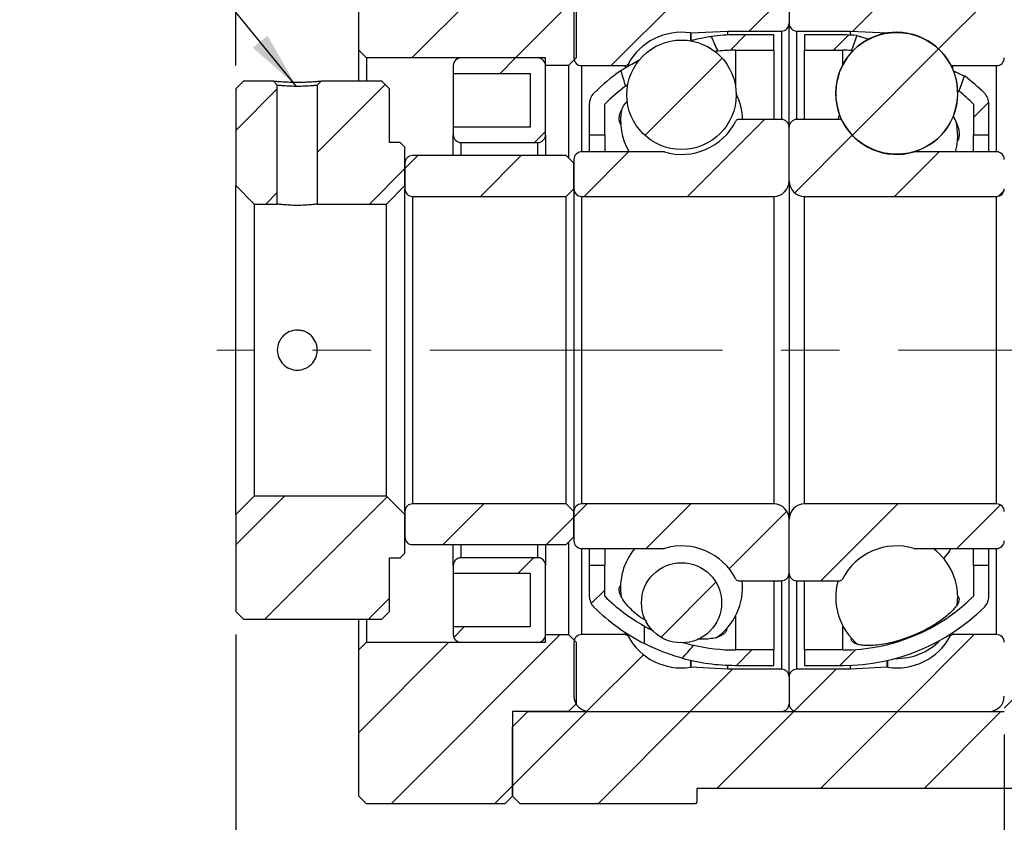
# Model space of a CAD drawing. Header units: millimetres. Extents: x 4 to 295, y 43 to 175.
# Tile 3 of 11: x 91 to 134, y 75 to 110. Entities that reach past the tile are written whole.
import ezdxf

# ---------------------------------------------------------------- set-up
doc = ezdxf.new("R2010")
doc.units = ezdxf.units.MM
doc.linetypes.add('CENTERX2', pattern=[20.32, 12.7, -2.54, 2.54, -2.54])
doc.layers.add('FORMAT', color=7, linetype='Continuous')
doc.styles.add('SLDTEXTSTYLE0', font='TXT', dxfattribs={"width": 0.75})
doc.dimstyles.new('SLDDIMSTYLE0', dxfattribs={"dimtxt": 3.5, "dimasz": 2.5, "dimexe": 0, "dimexo": 0.0625, "dimgap": 0.875, "dimtad": 1, "dimlfac": 1.5, "dimrnd": 1e-09, "dimzin": 12, "dimdsep": 46, "dimtxsty": 'SLDTEXTSTYLE0', "dimsah": 1, "dimcen": 0.09, "dimadec": 0, "dimazin": 3, "dimtfac": 1, "dimtofl": 0, "dimtmove": 0, "dimatfit": 3, "dimfxl": 1, "dimfrac": 2, "dimtolj": 1, "dimtzin": 12, "dimarcsym": 0})
doc.dimstyles.new('SLDDIMSTYLE2', dxfattribs={"dimtxt": 0.18, "dimasz": 2.5, "dimexe": 0, "dimexo": 0.0625, "dimgap": 0, "dimtad": 0, "dimtih": 1, "dimtoh": 1, "dimdec": 0, "dimrnd": 1e-09, "dimzin": 0, "dimdsep": 46, "dimtxsty": 'Standard', "dimsah": 1, "dimcen": 0.09, "dimadec": 0, "dimazin": 0, "dimtfac": 2.5, "dimtdec": 0, "dimtofl": 0, "dimtmove": 0, "dimatfit": 3, "dimfxl": 1, "dimfrac": 2, "dimtolj": 1, "dimtzin": 0, "dimarcsym": 0})
doc.dimstyles.new('SLDDIMSTYLE3', dxfattribs={"dimtxt": 3.5, "dimasz": 2.5, "dimexe": 0, "dimexo": 0.0625, "dimgap": 0.875, "dimtad": 1, "dimlfac": 1.5, "dimrnd": 1e-09, "dimzin": 12, "dimdsep": 46, "dimtxsty": 'SLDTEXTSTYLE0', "dimsah": 1, "dimcen": 0.09, "dimadec": 0, "dimazin": 3, "dimtfac": 1, "dimtmove": 0, "dimatfit": 0, "dimfxl": 1, "dimfrac": 2, "dimtolj": 1, "dimtzin": 12, "dimarcsym": 0})

# ---------------------------------------------------------------- blocks, each defined once
blk = doc.blocks.new('_D_6')
at = {"layer": 'FORMAT', "color": 7}
for p, q in [((100.267, 107.569), (100.267, 129.885)), ((105.6, 115.569), (105.6, 129.885)), ((100.267, 128.885), (94.767, 128.885)), ((100.267, 128.885), (105.6, 128.885)), ((105.6, 128.885), (111.1, 128.885))]:
    blk.add_line(p, q, dxfattribs=at)
for centre, start, end in [((106.18, 131.663), 153.4349, 206.5651), ((97.654, 131.663), 333.4349, 26.5651)]:
    blk.add_arc(centre, 6.212, start, end, dxfattribs=at)
for points in [[(100.267, 128.885), (97.767, 129.135), (97.767, 128.635)], [(105.6, 128.885), (108.1, 128.635), (108.1, 129.135)]]:
    blk.add_solid(points, dxfattribs=at)
at = {"layer": 'FORMAT', "color": 7, "insert": (100.624, 133.397), "char_height": 3.5, "attachment_point": 1, "style": 'SLDTEXTSTYLE0'}
blk.add_mtext('8', dxfattribs=at)
blk = doc.blocks.new('_D_10')
at = {"layer": 'FORMAT', "color": 7}
for p, q in [((100.267, 82.903), (100.267, 65.389)), ((133.6, 78.569), (133.6, 65.389)), ((100.267, 66.389), (133.6, 66.389))]:
    blk.add_line(p, q, dxfattribs=at)
for points in [[(100.267, 66.389), (102.767, 66.139), (102.767, 66.639)], [(133.6, 66.389), (131.1, 66.639), (131.1, 66.139)]]:
    blk.add_solid(points, dxfattribs=at)
at = {"layer": 'FORMAT', "color": 7, "insert": (114.801, 70.901), "char_height": 3.5, "attachment_point": 1, "style": 'SLDTEXTSTYLE0'}
blk.add_mtext('50', dxfattribs=at)
blk = doc.blocks.new('_D_12')
at = {"layer": 'FORMAT', "color": 7}
for p, q in [((134.267, 101.903), (149.27, 101.903)), ((148.27, 101.903), (148.27, 88.569)), ((134.267, 88.569), (149.27, 88.569))]:
    blk.add_line(p, q, dxfattribs=at)
for points in [[(148.27, 101.903), (148.02, 99.403), (148.52, 99.403)], [(148.27, 88.569), (148.52, 91.069), (148.02, 91.069)]]:
    blk.add_solid(points, dxfattribs=at)
at = {"layer": 'FORMAT', "color": 7, "char_height": 3.5, "attachment_point": 1, "rotation": 90, "style": 'SLDTEXTSTYLE0'}
for s, insert in [('20', (143.705, 94.454)), ('%%c', (143.758, 89.175))]:
    blk.add_mtext(s, dxfattribs=dict(at, insert=insert))

msp = doc.modelspace()

# ---------------------------------------------------------------- hatches: boundary and pattern name
at = {"layer": 'FORMAT', "linetype": 'Continuous', "lineweight": 18}
h = msp.add_hatch(dxfattribs=at)
h.set_pattern_fill('ANSI31', color=256, style=0)
h.paths.add_polyline_path([(112.26702, 110.90269), (112.26702, 114.56935), (111.93369, 114.90269), (105.93369, 114.90269), (105.60036, 114.56935), (105.60036, 108.23602), (105.93369, 107.90269), (113.70036, 107.90269), (113.70036, 107.56935), (114.70036, 107.56935), (115.03369, 107.90269), (115.03369, 110.56935), (114.70036, 110.90269)], flags=0)
h = msp.add_hatch(dxfattribs=at)
h.set_pattern_fill('ANSI31', color=256, style=0)
edge = h.paths.add_edge_path(flags=0)
edge.add_line((124.26702, 109.40269), (124.26702, 110.56935))
edge.add_arc((123.93369, 110.56935), 0.33333, 360, 450)
edge.add_line((123.93369, 110.90269), (115.60036, 110.90269))
edge.add_arc((115.60036, 110.23602), 0.66667, 90, 180)
edge.add_line((114.93369, 110.23602), (114.93369, 107.90269))
edge.add_arc((115.26702, 107.90269), 0.33333, 180, 270)
edge.add_line((115.26702, 107.56935), (117.16192, 107.56935))
edge.add_arc((117.16192, 107.70269), 0.13333, 270, 331.330264)
edge.add_arc((119.60036, 106.36935), 2.64583, 81.665289, 151.330264, ccw=False)
edge.add_arc((120.00321, 109.11917), 0.13333, 261.665289, 273)
edge.add_line((120.01019, 108.98602), (121.60036, 109.06935))
edge.add_line((121.60036, 109.06935), (123.93369, 109.06935))
edge.add_arc((123.93369, 109.40269), 0.33333, 270, 360)
h = msp.add_hatch(dxfattribs=at)
h.set_pattern_fill('ANSI31', color=256, style=0)
edge = h.paths.add_edge_path(flags=0)
edge.add_line((132.93369, 110.90269), (124.60036, 110.90269))
edge.add_arc((124.60036, 110.56935), 0.33333, 90, 180)
edge.add_line((124.26702, 110.56935), (124.26702, 109.40269))
edge.add_arc((124.60036, 109.40269), 0.33333, 180, 270)
edge.add_line((124.60036, 109.06935), (126.93369, 109.06935))
edge.add_line((126.93369, 109.06935), (128.52386, 108.98602))
edge.add_arc((128.53083, 109.11917), 0.13333, 267, 278.334711)
edge.add_arc((128.93369, 106.36935), 2.64583, 28.669736, 98.334711, ccw=False)
edge.add_arc((131.37213, 107.70269), 0.13333, 208.669736, 270)
edge.add_line((131.37213, 107.56935), (133.26702, 107.56935))
edge.add_arc((133.26702, 107.90269), 0.33333, 270, 360)
edge.add_line((133.60036, 107.90269), (133.60036, 110.23602))
edge.add_arc((132.93369, 110.23602), 0.66667, 0, 90)
h = msp.add_hatch(dxfattribs=at)
h.set_pattern_fill('ANSI31', color=256, style=0)
edge = h.paths.add_edge_path(flags=0)
edge.add_line((124.93369, 108.90269), (124.93369, 108.23602))
edge.add_line((124.93369, 108.23602), (126.60036, 108.23602))
edge.add_arc((126.60036, 100.1884), 8.04762, 87.403516, 90, ccw=False)
edge.add_ellipse((124.77111, 95.23602), major_axis=(73.57469, 196.76857), ratio=0.011900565, start_angle=10.3682893, end_angle=10.9168149, ccw=False)
edge.add_arc((126.60036, 100.1884), 8.71429, 85.989187, 90)
edge.add_line((126.60036, 108.90269), (124.93369, 108.90269))
h = msp.add_hatch(dxfattribs=at)
h.set_pattern_fill('ANSI31', color=256, style=0)
edge = h.paths.add_edge_path(flags=0)
edge.add_arc((128.93369, 106.36846), 2.64205, 0, 360)
h = msp.add_hatch(dxfattribs=at)
h.set_pattern_fill('ANSI31', color=256, style=0)
edge = h.paths.add_edge_path(flags=0)
edge.add_arc((119.60036, 106.3075), 2.37213, 0, 360)
h = msp.add_hatch(dxfattribs=at)
h.set_pattern_fill('ANSI31', color=256, style=0)
edge = h.paths.add_edge_path(flags=0)
edge.add_arc((121.93369, 100.1884), 8.04762, 90, 95.381632, ccw=False)
edge.add_line((121.93369, 108.23602), (123.60036, 108.23602))
edge.add_line((123.60036, 108.23602), (123.60036, 108.90269))
edge.add_line((123.60036, 108.90269), (121.93369, 108.90269))
edge.add_arc((121.93369, 100.1884), 8.71429, 90, 96.861892)
edge.add_ellipse((123.76294, 95.23602), major_axis=(-8.92318, 23.73354), ratio=0.09859775, start_angle=350.667278, end_angle=351.309336, ccw=False)
h = msp.add_hatch(dxfattribs=at)
h.set_pattern_fill('ANSI31', color=256, style=0)
edge = h.paths.add_edge_path(flags=0)
edge.add_line((113.03369, 107.23602), (113.03369, 104.90269))
edge.add_line((113.03369, 104.90269), (109.70036, 104.90269))
edge.add_line((109.70036, 104.90269), (109.70036, 104.56935))
edge.add_arc((110.03369, 104.56935), 0.33333, 180, 270)
edge.add_line((110.03369, 104.23602), (113.36702, 104.23602))
edge.add_arc((113.36702, 104.56935), 0.33333, 270, 360)
edge.add_line((113.70036, 104.56935), (113.70036, 107.56935))
edge.add_arc((113.36702, 107.56935), 0.33333, 0, 90)
edge.add_line((113.36702, 107.90269), (110.03369, 107.90269))
edge.add_arc((110.03369, 107.56935), 0.33333, 90, 180)
edge.add_line((109.70036, 107.56935), (109.70036, 107.23602))
edge.add_line((109.70036, 107.23602), (113.03369, 107.23602))
h = msp.add_hatch(dxfattribs=at)
h.set_pattern_fill('ANSI31', color=256, style=0)
edge = h.paths.add_edge_path(flags=0)
edge.add_ellipse((123.76294, 95.23602), major_axis=(-8.92318, 23.73354), ratio=0.09859775, start_angle=8.704309, end_angle=9.34919, ccw=False)
edge.add_arc((121.93369, 100.1884), 8.71429, 124.769537, 134.76027)
edge.add_arc((116.26702, 105.90269), 0.66667, 134.76027, 180)
edge.add_line((115.60036, 105.90269), (115.60036, 104.56935))
edge.add_line((115.60036, 104.56935), (116.26702, 104.56935))
edge.add_line((116.26702, 104.56935), (116.26702, 105.90269))
edge.add_arc((121.93369, 100.1884), 8.04762, 126.288122, 134.76027, ccw=False)
h = msp.add_hatch(dxfattribs=at)
h.set_pattern_fill('ANSI31', color=256, style=0)
h.paths.add_polyline_path([(100.26702, 102.36935), (101.06702, 101.56935), (102.06702, 101.56935), (102.06702, 106.71717), (101.89898, 106.90269), (100.60036, 106.90269), (100.26702, 106.56935)], flags=0)
h = msp.add_hatch(dxfattribs=at)
h.set_pattern_fill('ANSI31', color=256, style=0)
edge = h.paths.add_edge_path(flags=0)
edge.add_line((106.80036, 101.56935), (107.60036, 102.36935))
edge.add_line((107.60036, 102.36935), (107.60036, 104.03602))
edge.add_line((107.60036, 104.03602), (107.40036, 104.23602))
edge.add_line((107.40036, 104.23602), (106.93369, 104.23602))
edge.add_line((106.93369, 104.23602), (106.93369, 106.56935))
edge.add_line((106.93369, 106.56935), (106.60036, 106.90269))
edge.add_line((106.60036, 106.90269), (103.9684, 106.90269))
edge.add_line((103.9684, 106.90269), (103.80036, 106.71717))
edge.add_line((103.80036, 106.71717), (103.80036, 101.56935))
edge.add_line((103.80036, 101.56935), (106.80036, 101.56935))
h = msp.add_hatch(dxfattribs=at)
h.set_pattern_fill('ANSI31', color=256, style=0)
edge = h.paths.add_edge_path(flags=0)
edge.add_arc((132.26702, 105.90269), 0.66667, 0, 45.23973)
edge.add_arc((126.60036, 100.1884), 8.71429, 45.23973, 52.718224)
edge.add_ellipse((124.77111, 95.23602), major_axis=(73.57469, 196.76857), ratio=0.011900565, start_angle=349.0717967, end_angle=349.6222837, ccw=False)
edge.add_arc((126.60036, 100.1884), 8.04762, 45.23973, 51.277456, ccw=False)
edge.add_line((132.26702, 105.90269), (132.26702, 104.56935))
edge.add_line((132.26702, 104.56935), (132.93369, 104.56935))
edge.add_line((132.93369, 104.56935), (132.93369, 105.90269))
h = msp.add_hatch(dxfattribs=at)
h.set_pattern_fill('ANSI31', color=256, style=0)
edge = h.paths.add_edge_path(flags=0)
edge.add_line((114.93369, 103.50269), (114.93369, 102.23602))
edge.add_arc((115.26702, 102.23602), 0.33333, 180, 270)
edge.add_line((115.26702, 101.90269), (123.60036, 101.90269))
edge.add_arc((123.60036, 102.56935), 0.66667, 270, 360)
edge.add_line((124.26702, 102.56935), (124.26702, 104.90269))
edge.add_arc((123.93369, 104.90269), 0.33333, 0, 90)
edge.add_line((123.93369, 105.23602), (122.07408, 105.23602))
edge.add_arc((122.07408, 105.10269), 0.13333, 90, 152.885376)
edge.add_arc((119.60036, 106.36935), 2.64583, 253.64191, 332.885376, ccw=False)
edge.add_arc((118.81763, 103.70269), 0.13333, 73.64191, 90)
edge.add_line((118.81763, 103.83602), (115.26702, 103.83602))
edge.add_arc((115.26702, 103.50269), 0.33333, 90, 180)
h = msp.add_hatch(dxfattribs=at)
h.set_pattern_fill('ANSI31', color=256, style=0)
edge = h.paths.add_edge_path(flags=0)
edge.add_line((124.93369, 101.90269), (133.26702, 101.90269))
edge.add_arc((133.26702, 102.23602), 0.33333, 270, 360)
edge.add_line((133.60036, 102.23602), (133.60036, 103.50269))
edge.add_arc((133.26702, 103.50269), 0.33333, 0, 90)
edge.add_line((133.26702, 103.83602), (129.71641, 103.83602))
edge.add_arc((129.71641, 103.70269), 0.13333, 90, 106.35809)
edge.add_arc((128.93369, 106.36935), 2.64583, 207.114624, 286.35809, ccw=False)
edge.add_arc((126.45996, 105.10269), 0.13333, 27.114624, 90)
edge.add_line((126.45996, 105.23602), (124.60036, 105.23602))
edge.add_arc((124.60036, 104.90269), 0.33333, 90, 180)
edge.add_line((124.26702, 104.90269), (124.26702, 102.56935))
edge.add_arc((124.93369, 102.56935), 0.66667, 180, 270)
h = msp.add_hatch(dxfattribs=at)
h.set_pattern_fill('ANSI31', color=256, style=0)
edge = h.paths.add_edge_path(flags=0)
edge.add_line((114.60036, 101.90269), (114.93369, 102.23602))
edge.add_line((114.93369, 102.23602), (114.93369, 103.33602))
edge.add_line((114.93369, 103.33602), (114.60036, 103.66935))
edge.add_line((114.60036, 103.66935), (107.93369, 103.66935))
edge.add_arc((107.93369, 103.33602), 0.33333, 90, 180)
edge.add_line((107.60036, 103.33602), (107.60036, 102.23602))
edge.add_arc((107.93369, 102.23602), 0.33333, 180, 270)
edge.add_line((107.93369, 101.90269), (114.60036, 101.90269))
h = msp.add_hatch(dxfattribs=at)
h.set_pattern_fill('ANSI31', color=256, style=0)
h.paths.add_polyline_path([(107.40036, 86.23602), (107.60036, 86.43602), (107.60036, 88.10269), (106.80036, 88.90269), (101.06702, 88.90269), (100.26702, 88.10269), (100.26702, 83.90269), (100.60036, 83.56935), (106.60036, 83.56935), (106.93369, 83.90269), (106.93369, 86.23602)], flags=0)
h = msp.add_hatch(dxfattribs=at)
h.set_pattern_fill('ANSI31', color=256, style=0)
edge = h.paths.add_edge_path(flags=0)
edge.add_line((114.93369, 88.23602), (114.60036, 88.56935))
edge.add_line((114.60036, 88.56935), (107.93369, 88.56935))
edge.add_arc((107.93369, 88.23602), 0.33333, 90, 180)
edge.add_line((107.60036, 88.23602), (107.60036, 87.13602))
edge.add_arc((107.93369, 87.13602), 0.33333, 180, 270)
edge.add_line((107.93369, 86.80269), (114.60036, 86.80269))
edge.add_line((114.60036, 86.80269), (114.93369, 87.13602))
edge.add_line((114.93369, 87.13602), (114.93369, 88.23602))
h = msp.add_hatch(dxfattribs=at)
h.set_pattern_fill('ANSI31', color=256, style=0)
edge = h.paths.add_edge_path(flags=0)
edge.add_line((123.60036, 88.56935), (115.26702, 88.56935))
edge.add_arc((115.26702, 88.23602), 0.33333, 90, 180)
edge.add_line((114.93369, 88.23602), (114.93369, 86.96935))
edge.add_arc((115.26702, 86.96935), 0.33333, 180, 270)
edge.add_line((115.26702, 86.63602), (118.81763, 86.63602))
edge.add_arc((118.81763, 86.76935), 0.13333, 270, 286.35809)
edge.add_arc((119.60036, 84.10269), 2.64583, 27.114624, 106.35809, ccw=False)
edge.add_arc((122.07408, 85.36935), 0.13333, 207.114624, 270)
edge.add_line((122.07408, 85.23602), (123.93369, 85.23602))
edge.add_arc((123.93369, 85.56935), 0.33333, 270, 360)
edge.add_line((124.26702, 85.56935), (124.26702, 87.90269))
edge.add_arc((123.60036, 87.90269), 0.66667, 360, 450)
h = msp.add_hatch(dxfattribs=at)
h.set_pattern_fill('ANSI31', color=256, style=0)
edge = h.paths.add_edge_path(flags=0)
edge.add_line((133.60036, 86.96935), (133.60036, 88.23602))
edge.add_arc((133.26702, 88.23602), 0.33333, 0, 90)
edge.add_line((133.26702, 88.56935), (124.93369, 88.56935))
edge.add_arc((124.93369, 87.90269), 0.66667, 90, 180)
edge.add_line((124.26702, 87.90269), (124.26702, 85.56935))
edge.add_arc((124.60036, 85.56935), 0.33333, 180, 270)
edge.add_line((124.60036, 85.23602), (126.45996, 85.23602))
edge.add_arc((126.45996, 85.36935), 0.13333, 270, 332.885376)
edge.add_arc((128.93369, 84.10269), 2.64583, 73.64191, 152.885376, ccw=False)
edge.add_arc((129.71641, 86.76935), 0.13333, 253.64191, 270)
edge.add_line((129.71641, 86.63602), (133.26702, 86.63602))
edge.add_arc((133.26702, 86.96935), 0.33333, 270, 360)
h = msp.add_hatch(dxfattribs=at)
h.set_pattern_fill('ANSI31', color=256, style=0)
edge = h.paths.add_edge_path(flags=0)
edge.add_line((109.70036, 85.90269), (109.70036, 85.56935))
edge.add_line((109.70036, 85.56935), (113.03369, 85.56935))
edge.add_line((113.03369, 85.56935), (113.03369, 83.23602))
edge.add_line((113.03369, 83.23602), (109.70036, 83.23602))
edge.add_line((109.70036, 83.23602), (109.70036, 82.90269))
edge.add_arc((110.03369, 82.90269), 0.33333, 180, 270)
edge.add_line((110.03369, 82.56935), (113.36702, 82.56935))
edge.add_arc((113.36702, 82.90269), 0.33333, 270, 360)
edge.add_line((113.70036, 82.90269), (113.70036, 85.90269))
edge.add_arc((113.36702, 85.90269), 0.33333, 0, 90)
edge.add_line((113.36702, 86.23602), (110.03369, 86.23602))
edge.add_arc((110.03369, 85.90269), 0.33333, 90, 180)
h = msp.add_hatch(dxfattribs=at)
h.set_pattern_fill('ANSI31', color=256, style=0)
edge = h.paths.add_edge_path(flags=0)
edge.add_arc((116.26702, 84.56935), 0.66667, 180, 225.23973)
edge.add_arc((121.93369, 90.28364), 8.71429, 225.23973, 243.070346)
edge.add_ellipse((123.76294, 95.23602), major_axis=(-5.29203, -13.92514), ratio=0.16782111, start_angle=355.049213, end_angle=356.389495, ccw=False)
edge.add_arc((121.93369, 90.28364), 8.04762, 225.23973, 240.644461, ccw=False)
edge.add_line((116.26702, 84.56935), (116.26702, 85.90269))
edge.add_line((116.26702, 85.90269), (115.60036, 85.90269))
edge.add_line((115.60036, 85.90269), (115.60036, 84.56935))
h = msp.add_hatch(dxfattribs=at)
h.set_pattern_fill('ANSI31', color=256, style=0)
edge = h.paths.add_edge_path(flags=0)
edge.add_arc((119.60036, 84.28284), 1.73824, 0, 360)
h = msp.add_hatch(dxfattribs=at)
h.set_pattern_fill('ANSI31', color=256, style=0)
edge = h.paths.add_edge_path(flags=0)
edge.add_arc((126.60036, 90.28364), 8.04762, 270, 314.76027, ccw=False)
edge.add_line((126.60036, 82.23602), (124.93369, 82.23602))
edge.add_line((124.93369, 82.23602), (124.93369, 81.56935))
edge.add_line((124.93369, 81.56935), (126.60036, 81.56935))
edge.add_arc((126.60036, 90.28364), 8.71429, 270, 314.76027)
edge.add_arc((132.26702, 84.56935), 0.66667, 314.76027, 360)
edge.add_line((132.93369, 84.56935), (132.93369, 85.90269))
edge.add_line((132.93369, 85.90269), (132.26702, 85.90269))
edge.add_line((132.26702, 85.90269), (132.26702, 84.56935))
h = msp.add_hatch(dxfattribs=at)
h.set_pattern_fill('ANSI31', color=256, style=0)
h.paths.add_polyline_path([(112.26702, 75.90269), (112.26702, 79.56935), (114.70036, 79.56935), (115.03369, 79.90269), (115.03369, 82.56935), (114.70036, 82.90269), (113.70036, 82.90269), (113.70036, 82.56935), (105.93369, 82.56935), (105.60036, 82.23602), (105.60036, 75.90269), (105.93369, 75.56935), (111.93369, 75.56935)], flags=0)
h = msp.add_hatch(dxfattribs=at)
h.set_pattern_fill('ANSI31', color=256, style=0)
h.paths.add_polyline_path([(112.60036, 75.56935), (120.20036, 75.56935), (120.26702, 75.63602), (120.26702, 76.23602), (139.60036, 76.23602), (140.26702, 76.90269), (140.26702, 82.56935), (135.60036, 82.56935), (135.60036, 82.90269), (133.60036, 82.90269), (133.60036, 79.56935), (112.93369, 79.56935), (112.26702, 78.90269), (112.26702, 75.90269)], flags=0)
h = msp.add_hatch(dxfattribs=at)
h.set_pattern_fill('ANSI31', color=256, style=0)
edge = h.paths.add_edge_path(flags=0)
edge.add_line((115.60036, 79.56935), (123.93369, 79.56935))
edge.add_arc((123.93369, 79.90269), 0.33333, 270, 360)
edge.add_line((124.26702, 79.90269), (124.26702, 81.06935))
edge.add_arc((123.93369, 81.06935), 0.33333, 0, 90)
edge.add_line((123.93369, 81.40269), (121.60036, 81.40269))
edge.add_line((121.60036, 81.40269), (120.01019, 81.48602))
edge.add_arc((120.00321, 81.35287), 0.13333, 87, 98.334711)
edge.add_arc((119.60036, 84.10269), 2.64583, 208.669736, 278.334711, ccw=False)
edge.add_arc((117.16192, 82.76935), 0.13333, 28.669736, 90)
edge.add_line((117.16192, 82.90269), (115.26702, 82.90269))
edge.add_arc((115.26702, 82.56935), 0.33333, 90, 180)
edge.add_line((114.93369, 82.56935), (114.93369, 80.23602))
edge.add_arc((115.60036, 80.23602), 0.66667, 180, 270)
h = msp.add_hatch(dxfattribs=at)
h.set_pattern_fill('ANSI31', color=256, style=0)
edge = h.paths.add_edge_path(flags=0)
edge.add_line((124.26702, 81.06935), (124.26702, 79.90269))
edge.add_arc((124.60036, 79.90269), 0.33333, 180, 270)
edge.add_line((124.60036, 79.56935), (132.93369, 79.56935))
edge.add_arc((132.93369, 80.23602), 0.66667, 270, 360)
edge.add_line((133.60036, 80.23602), (133.60036, 82.56935))
edge.add_arc((133.26702, 82.56935), 0.33333, 0, 90)
edge.add_line((133.26702, 82.90269), (131.37213, 82.90269))
edge.add_arc((131.37213, 82.76935), 0.13333, 90, 151.330264)
edge.add_arc((128.93369, 84.10269), 2.64583, 261.665289, 331.330264, ccw=False)
edge.add_arc((128.53083, 81.35287), 0.13333, 81.665289, 93)
edge.add_line((128.52386, 81.48602), (126.93369, 81.40269))
edge.add_line((126.93369, 81.40269), (124.60036, 81.40269))
edge.add_arc((124.60036, 81.06935), 0.33333, 90, 180)
h = msp.add_hatch(dxfattribs=at)
h.set_pattern_fill('ANSI31', color=256, style=0)
edge = h.paths.add_edge_path(flags=0)
edge.add_line((123.60036, 81.56935), (123.60036, 82.23602))
edge.add_line((123.60036, 82.23602), (121.93369, 82.23602))
edge.add_arc((121.93369, 90.28364), 8.04762, 256.993299, 270, ccw=False)
edge.add_ellipse((123.76294, 95.23602), major_axis=(-5.29203, -13.92514), ratio=0.16782111, start_angle=3.588633, end_angle=4.924432, ccw=False)
edge.add_arc((121.93369, 90.28364), 8.71429, 254.629027, 270)
edge.add_line((121.93369, 81.56935), (123.60036, 81.56935))

# ---------------------------------------------------------------- linework, layer by layer
at = {"color": 7, "linetype": 'Continuous', "lineweight": 25}
for p, q in [((105.60036, 108.23602), (105.60036, 114.56935)), ((114.93369, 110.23602), (114.93369, 107.90269)), ((115.03369, 110.56935), (115.03369, 107.90269)), ((124.26702, 110.56935), (124.26702, 109.40269)), ((124.26702, 104.90269), (124.26702, 109.40269)), ((120.01019, 108.98602), (121.60036, 109.06935)), ((121.60036, 109.06935), (121.60036, 108.89631)), ((121.60036, 109.06935), (123.93369, 109.06935)), ((124.60036, 109.06935), (126.93369, 109.06935)), ((126.93369, 108.89631), (126.93369, 109.06935)), ((126.93369, 109.06935), (128.52386, 108.98602)), ((123.60036, 108.90269), (121.93369, 108.90269)), ((123.60036, 108.23602), (123.60036, 108.90269)), ((126.60036, 108.90269), (124.93369, 108.90269)), ((124.93369, 108.90269), (124.93369, 108.23602)), ((105.93369, 107.90269), (105.60036, 108.23602)), ((105.60036, 106.90269), (105.60036, 108.23602)), ((121.93369, 108.23602), (123.60036, 108.23602)), ((123.60036, 108.23602), (123.60036, 105.23602)), ((124.93369, 105.23602), (124.93369, 108.23602)), ((124.93369, 108.23602), (126.60036, 108.23602)), ((126.96078, 108.2268), (126.96493, 108.22776)), ((105.93369, 107.90269), (105.93369, 106.90269)), ((113.70036, 107.90269), (105.93369, 107.90269)), ((113.36702, 107.90269), (110.03369, 107.90269)), ((113.70036, 107.56935), (113.70036, 107.90269)), ((115.03369, 107.90269), (114.70036, 107.56935)), ((109.70036, 107.56935), (109.70036, 107.23602)), ((109.70036, 107.23602), (109.70036, 104.90269)), ((109.70036, 107.23602), (113.03369, 107.23602)), ((113.03369, 107.23602), (113.03369, 104.90269)), ((113.70036, 104.56935), (113.70036, 107.56935)), ((114.70036, 107.56935), (113.70036, 107.56935)), ((114.70036, 107.56935), (114.70036, 103.56935)), ((115.26702, 107.56935), (117.16192, 107.56935)), ((131.37213, 107.56935), (133.26702, 107.56935)), ((100.26702, 106.56935), (100.60036, 106.90269)), ((101.89898, 106.90269), (100.60036, 106.90269)), ((101.89898, 106.90269), (102.06702, 106.71717)), ((103.80036, 106.71717), (103.9684, 106.90269)), ((106.60036, 106.90269), (103.9684, 106.90269)), ((106.60036, 106.90269), (106.93369, 106.56935)), ((100.26702, 106.56935), (100.26702, 102.36935)), ((102.06702, 101.56935), (102.06702, 106.71717)), ((103.80036, 106.71717), (103.80036, 101.56935)), ((106.93369, 104.23602), (106.93369, 106.56935)), ((117.28337, 106.75254), (117.17074, 106.67519)), ((115.60036, 105.90269), (115.60036, 104.56935)), ((116.26702, 104.56935), (116.26702, 105.90269)), ((132.26702, 105.90269), (132.26702, 104.56935)), ((132.93369, 104.56935), (132.93369, 105.90269)), ((123.93369, 105.23602), (122.07408, 105.23602)), ((126.45996, 105.23602), (124.60036, 105.23602)), ((113.03369, 104.90269), (109.70036, 104.90269)), ((109.70036, 104.90269), (109.70036, 104.56935)), ((124.26702, 102.56935), (124.26702, 104.90269)), ((107.40036, 104.23602), (106.93369, 104.23602)), ((107.40036, 104.23602), (107.60036, 104.03602)), ((109.70036, 103.66935), (109.70036, 104.56935)), ((110.03369, 104.23602), (113.36702, 104.23602)), ((113.70036, 104.56935), (113.70036, 103.66935)), ((115.60036, 104.56935), (116.26702, 104.56935)), ((115.60036, 104.56935), (115.60036, 103.83602)), ((116.26702, 104.56935), (116.26702, 103.83602)), ((132.26702, 104.56935), (132.93369, 104.56935)), ((132.26702, 103.83602), (132.26702, 104.56935)), ((132.93369, 103.83602), (132.93369, 104.56935)), ((107.60036, 102.36935), (107.60036, 104.03602)), ((118.81763, 103.83602), (115.26702, 103.83602)), ((133.26702, 103.83602), (129.71641, 103.83602)), ((114.60036, 103.66935), (107.93369, 103.66935)), ((114.60036, 103.66935), (114.93369, 103.33602)), ((114.93369, 103.50269), (114.93369, 102.23602)), ((107.60036, 103.33602), (107.60036, 102.23602)), ((114.93369, 102.23602), (114.93369, 103.33602)), ((124.26702, 102.56935), (124.26702, 87.90269)), ((101.06702, 101.56935), (100.26702, 102.36935)), ((100.26702, 88.10269), (100.26702, 102.36935)), ((107.60036, 102.36935), (106.80036, 101.56935)), ((107.60036, 88.23602), (107.60036, 102.23602)), ((114.93369, 102.23602), (114.60036, 101.90269)), ((114.93369, 102.23602), (114.93369, 88.23602)), ((107.93369, 101.90269), (107.93369, 88.56935)), ((107.93369, 101.90269), (114.60036, 101.90269)), ((114.60036, 88.56935), (114.60036, 101.90269)), ((115.26702, 101.90269), (115.26702, 88.56935)), ((115.26702, 101.90269), (123.60036, 101.90269)), ((123.60036, 101.90269), (123.60036, 88.56935)), ((124.93369, 88.56935), (124.93369, 101.90269)), ((124.93369, 101.90269), (133.26702, 101.90269)), ((133.26702, 88.56935), (133.26702, 101.90269)), ((101.06702, 101.56935), (102.06702, 101.56935)), ((101.06702, 101.56935), (101.06702, 88.90269)), ((103.80036, 101.56935), (106.80036, 101.56935)), ((106.80036, 88.90269), (106.80036, 101.56935)), ((100.26702, 88.10269), (101.06702, 88.90269)), ((106.80036, 88.90269), (101.06702, 88.90269)), ((106.80036, 88.90269), (107.60036, 88.10269)), ((114.60036, 88.56935), (107.93369, 88.56935)), ((114.60036, 88.56935), (114.93369, 88.23602)), ((123.60036, 88.56935), (115.26702, 88.56935)), ((133.26702, 88.56935), (124.93369, 88.56935)), ((100.26702, 88.10269), (100.26702, 83.90269)), ((107.60036, 88.23602), (107.60036, 87.13602)), ((107.60036, 86.43602), (107.60036, 88.10269)), ((114.93369, 88.23602), (114.93369, 86.96935)), ((114.93369, 87.13602), (114.93369, 88.23602)), ((124.26702, 85.56935), (124.26702, 87.90269)), ((114.93369, 87.13602), (114.60036, 86.80269)), ((107.93369, 86.80269), (114.60036, 86.80269)), ((109.70036, 85.90269), (109.70036, 86.80269)), ((113.70036, 86.80269), (113.70036, 85.90269)), ((114.70036, 86.90269), (114.70036, 82.90269)), ((107.60036, 86.43602), (107.40036, 86.23602)), ((115.26702, 86.63602), (118.81763, 86.63602)), ((115.60036, 86.63602), (115.60036, 85.90269)), ((116.26702, 86.63602), (116.26702, 85.90269)), ((129.71641, 86.63602), (133.26702, 86.63602)), ((132.26702, 85.90269), (132.26702, 86.63602)), ((132.93369, 85.90269), (132.93369, 86.63602)), ((106.93369, 86.23602), (107.40036, 86.23602)), ((106.93369, 83.90269), (106.93369, 86.23602)), ((109.70036, 85.90269), (109.70036, 85.56935)), ((113.36702, 86.23602), (110.03369, 86.23602)), ((113.70036, 82.90269), (113.70036, 85.90269)), ((116.26702, 85.90269), (115.60036, 85.90269)), ((115.60036, 85.90269), (115.60036, 84.56935)), ((116.26702, 84.56935), (116.26702, 85.90269)), ((132.93369, 85.90269), (132.26702, 85.90269)), ((132.26702, 85.90269), (132.26702, 84.56935)), ((132.93369, 84.56935), (132.93369, 85.90269)), ((109.70036, 85.56935), (109.70036, 83.23602)), ((109.70036, 85.56935), (113.03369, 85.56935)), ((113.03369, 85.56935), (113.03369, 83.23602)), ((124.26702, 81.06935), (124.26702, 85.56935)), ((122.07408, 85.23602), (123.93369, 85.23602)), ((123.60036, 85.23602), (123.60036, 82.23602)), ((124.60036, 85.23602), (126.45996, 85.23602)), ((124.93369, 82.23602), (124.93369, 85.23602)), ((100.60036, 83.56935), (100.26702, 83.90269)), ((106.93369, 83.90269), (106.60036, 83.56935)), ((100.60036, 83.56935), (106.60036, 83.56935)), ((105.60036, 82.23602), (105.60036, 83.56935)), ((105.93369, 83.56935), (105.93369, 82.56935)), ((113.03369, 83.23602), (109.70036, 83.23602)), ((109.70036, 83.23602), (109.70036, 82.90269)), ((113.70036, 82.90269), (114.70036, 82.90269)), ((113.70036, 82.56935), (113.70036, 82.90269)), ((114.70036, 82.90269), (115.03369, 82.56935)), ((117.16192, 82.90269), (115.26702, 82.90269)), ((121.26649, 82.83656), (121.2449, 82.88303)), ((133.26702, 82.90269), (131.37213, 82.90269)), ((105.60036, 82.23602), (105.93369, 82.56935)), ((105.93369, 82.56935), (113.70036, 82.56935)), ((110.03369, 82.56935), (113.36702, 82.56935)), ((114.93369, 82.56935), (114.93369, 80.23602)), ((115.03369, 82.56935), (115.03369, 79.90269)), ((105.60036, 75.90269), (105.60036, 82.23602)), ((123.60036, 82.23602), (121.93369, 82.23602)), ((123.60036, 81.56935), (123.60036, 82.23602)), ((126.60036, 82.23602), (124.93369, 82.23602)), ((124.93369, 82.23602), (124.93369, 81.56935)), ((121.60036, 81.57573), (121.60036, 81.40269)), ((126.93369, 81.40269), (126.93369, 81.57573)), ((121.60036, 81.40269), (120.01019, 81.48602)), ((123.93369, 81.40269), (121.60036, 81.40269)), ((121.93369, 81.56935), (123.60036, 81.56935)), ((126.93369, 81.40269), (124.60036, 81.40269)), ((124.93369, 81.56935), (126.60036, 81.56935)), ((128.52386, 81.48602), (126.93369, 81.40269)), ((124.26702, 81.06935), (124.26702, 79.90269)), ((115.03369, 79.90269), (114.70036, 79.56935)), ((112.26702, 78.90269), (112.93369, 79.56935)), ((114.70036, 79.56935), (112.26702, 79.56935)), ((112.26702, 79.56935), (112.26702, 75.90269)), ((112.93369, 79.56935), (133.60036, 79.56935)), ((115.60036, 79.56935), (123.93369, 79.56935)), ((124.60036, 79.56935), (132.93369, 79.56935)), ((112.26702, 75.90269), (112.26702, 78.90269)), ((139.60036, 76.23602), (120.26702, 76.23602)), ((120.26702, 76.23602), (120.26702, 75.63602)), ((105.93369, 75.56935), (105.60036, 75.90269)), ((112.26702, 75.90269), (111.93369, 75.56935)), ((112.60036, 75.56935), (112.26702, 75.90269)), ((120.26702, 75.63602), (120.20036, 75.56935)), ((111.93369, 75.56935), (105.93369, 75.56935)), ((120.20036, 75.56935), (112.60036, 75.56935))]:
    msp.add_line(p, q, dxfattribs=at)
at = {"color": 8, "linetype": 'Continuous', "lineweight": 25}
for p, q in [((119.98389, 108.98724), (119.98389, 108.65443)), ((120.01019, 108.98602), (120.01019, 108.66384)), ((123.93369, 109.06935), (123.93369, 105.23602)), ((124.60036, 105.23602), (124.60036, 109.06935)), ((128.52386, 108.98235), (128.52386, 108.98602)), ((128.55016, 108.98634), (128.55016, 108.98724)), ((121.93369, 108.23602), (121.93369, 106.73476)), ((126.60036, 107.61585), (126.60036, 108.23602)), ((117.2789, 107.63872), (117.2789, 107.54954)), ((131.25514, 107.63782), (131.25514, 107.63872)), ((115.26702, 107.56935), (115.26702, 103.83602)), ((117.16192, 107.56935), (117.16192, 107.47873)), ((131.37213, 107.39532), (131.37213, 107.56935)), ((133.26702, 103.83602), (133.26702, 107.56935)), ((110.03369, 104.23602), (110.03369, 103.66935)), ((113.36702, 103.66935), (113.36702, 104.23602)), ((110.03369, 86.80269), (110.03369, 86.23602)), ((113.36702, 86.23602), (113.36702, 86.80269)), ((115.26702, 86.63602), (115.26702, 82.90269)), ((133.26702, 82.90269), (133.26702, 86.63602)), ((123.93369, 85.23602), (123.93369, 81.40269)), ((124.60036, 81.40269), (124.60036, 85.23602)), ((121.93369, 83.69579), (121.93369, 82.23602)), ((117.16192, 82.99194), (117.16192, 82.90269)), ((117.2789, 82.9167), (117.2789, 82.83332)), ((126.60036, 82.23602), (126.60036, 83.26728)), ((131.25514, 82.83332), (131.25514, 82.9167)), ((131.37213, 82.90269), (131.37213, 82.99194)), ((119.98389, 81.79029), (119.98389, 81.4848)), ((120.01019, 81.78429), (120.01019, 81.48602)), ((128.52386, 81.48602), (128.52386, 81.78429)), ((128.55016, 81.4848), (128.55016, 81.79029))]:
    msp.add_line(p, q, dxfattribs=at)
at = {"color": 7, "linetype": 'Continuous', "lineweight": 25, "flags": 128}
msp.add_lwpolyline([(126.45365, 105.4466), (126.39721, 105.27756), (126.38525, 105.23602)], dxfattribs=at)
at = {"color": 7, "linetype": 'Continuous', "lineweight": 25}
for centre, radius in [((128.93369, 106.36846), 2.64205), ((119.60036, 106.3075), 2.37213), ((119.60036, 84.28284), 1.73824)]:
    msp.add_circle(centre, radius, dxfattribs=at)
for centre, radius, start, end in [((123.93369, 109.40269), 0.33333, 270, 0), ((124.60036, 109.40269), 0.33333, 180, 270), ((119.60036, 106.36935), 2.64583, 81.665289, 151.330264), ((120.00321, 109.11917), 0.13333, 261.665289, 273), ((128.93369, 106.36846), 2.64583, 90, 206.877501), ((128.53083, 109.11917), 0.13333, 267, 278.334711), ((128.93369, 106.36935), 2.64583, 28.669736, 98.334711), ((128.93369, 106.36846), 2.64583, 286.683231, 90), ((121.93369, 100.1884), 8.71429, 90, 96.861892), ((126.60036, 100.1884), 8.71429, 85.989187, 90), ((121.93369, 100.1884), 8.04762, 90, 95.381632), ((126.60036, 100.1884), 8.04762, 87.403516, 90), ((110.03369, 107.56935), 0.33333, 90, 180), ((113.36702, 107.56935), 0.33333, 0, 90), ((115.26702, 107.90269), 0.33333, 180, 270), ((117.16192, 107.70269), 0.13333, 270, 331.330264), ((131.37213, 107.70269), 0.13333, 208.669736, 270), ((133.26702, 107.90269), 0.33333, 270, 0), ((121.93369, 100.1884), 8.71429, 124.769537, 134.76027), ((126.60036, 100.1884), 8.71429, 45.23973, 52.718224), ((116.26702, 105.90269), 0.66667, 134.76027, 180), ((121.93369, 100.1884), 8.04762, 126.288122, 134.76027), ((119.60036, 105.18354), 2.64583, 1.136551, 26.316168), ((126.60036, 100.1884), 8.04762, 45.23973, 51.277456), ((132.26702, 105.90269), 0.66667, 0, 45.23973), ((119.60036, 105.18354), 2.64583, 168.58169, 210.617122), ((119.60036, 106.36935), 2.64583, 253.64191, 332.885376), ((122.07408, 105.10269), 0.13333, 90, 152.885376), ((123.93369, 104.90269), 0.33333, 0, 90), ((124.60036, 104.90269), 0.33333, 90, 180), ((126.45996, 105.10269), 0.13333, 27.114624, 90), ((128.93369, 106.36935), 2.64583, 207.114624, 286.35809), ((128.93369, 104.52475), 2.64583, 344.911787, 14.271767), ((110.03369, 104.56935), 0.33333, 180, 270), ((113.36702, 104.56935), 0.33333, 270, 0), ((115.26702, 103.50269), 0.33333, 90, 180), ((118.81763, 103.70269), 0.13333, 73.64191, 90), ((129.71641, 103.70269), 0.13333, 90, 106.35809), ((133.26702, 103.50269), 0.33333, 0, 90), ((107.93369, 103.33602), 0.33333, 90, 180), ((123.60036, 102.56935), 0.66667, 270, 0), ((124.93369, 102.56935), 0.66667, 180, 270), ((107.93369, 102.23602), 0.33333, 180, 270), ((115.26702, 102.23602), 0.33333, 180, 270), ((133.26702, 102.23602), 0.33333, 270, 0), ((107.93369, 88.23602), 0.33333, 90, 180), ((115.26702, 88.23602), 0.33333, 90, 180), ((123.60036, 87.90269), 0.66667, 0, 90), ((124.93369, 87.90269), 0.66667, 90, 180), ((133.26702, 88.23602), 0.33333, 0, 90), ((107.93369, 87.13602), 0.33333, 180, 270), ((115.26702, 86.96935), 0.33333, 180, 270), ((119.60036, 84.10269), 2.64583, 27.114624, 106.35809), ((128.93369, 84.10269), 2.64583, 73.64191, 152.885376), ((133.26702, 86.96935), 0.33333, 270, 360), ((119.60036, 84.94319), 2.64583, 140.222241, 189.056515), ((118.81763, 86.76935), 0.13333, 270, 286.35809), ((129.71641, 86.76935), 0.13333, 253.64191, 270), ((128.93369, 84.51468), 2.64583, 352.901147, 53.299255), ((110.03369, 85.90269), 0.33333, 90, 180), ((113.36702, 85.90269), 0.33333, 0, 90), ((123.93369, 85.56935), 0.33333, 270, 0), ((124.60036, 85.56935), 0.33333, 180, 270), ((119.60036, 84.94319), 2.64583, 304.32348, 6.354375), ((122.07408, 85.36935), 0.13333, 207.114624, 270), ((128.93369, 84.51468), 2.64583, 164.178934, 230.906564), ((126.45996, 85.36935), 0.13333, 270, 332.885376), ((116.26702, 84.56935), 0.66667, 180, 225.23973), ((121.93369, 90.28364), 8.04762, 225.23973, 240.644461), ((126.60036, 90.28364), 8.04762, 270, 314.76027), ((132.26702, 84.56935), 0.66667, 314.76027, 0), ((121.93369, 90.28364), 8.71429, 225.23973, 243.070346), ((126.60036, 90.28364), 8.71429, 270, 314.76027), ((110.03369, 82.90269), 0.33333, 180, 270), ((113.36702, 82.90269), 0.33333, 270, 0), ((115.26702, 82.56935), 0.33333, 90, 180), ((117.16192, 82.76935), 0.13333, 28.669736, 90), ((131.37213, 82.76935), 0.13333, 90, 151.330264), ((133.26702, 82.56935), 0.33333, 0, 90), ((119.60036, 84.10269), 2.64583, 208.669736, 278.334711), ((121.93369, 90.28364), 8.04762, 256.993299, 270), ((128.93369, 84.10269), 2.64583, 261.665289, 331.330264), ((128.93369, 84.51468), 2.64583, 268.583864, 315.459177), ((121.93369, 90.28364), 8.71429, 254.629027, 270), ((120.00321, 81.35287), 0.13333, 87, 98.334711), ((123.93369, 81.06935), 0.33333, 0, 90), ((124.60036, 81.06935), 0.33333, 90, 180), ((128.53083, 81.35287), 0.13333, 81.665289, 93), ((115.60036, 80.23602), 0.66667, 180, 270), ((123.93369, 79.90269), 0.33333, 270, 0), ((124.60036, 79.90269), 0.33333, 180, 270), ((132.93369, 80.23602), 0.66667, 270, 0)]:
    msp.add_arc(centre, radius, start, end, dxfattribs=at)
for centre, major_axis, ratio, start_param, end_param in [((123.76294, 95.23602), (-8.92318, 23.73354), 0.09859775, 5.25277313, 5.28527096), ((124.77111, 95.23602), (73.57469, 196.76857), 0.01190057, 1.50584401, 1.50917321), ((123.76294, 95.23602), (-8.92318, 23.73354), 0.09859775, 0.99863981, 1.0312036), ((124.77111, 95.23602), (73.57469, 196.76857), 0.01190057, 4.77394646, 4.77728116), ((123.76294, 95.23602), (-5.29203, -13.92514), 0.16782111, 5.80669025, 5.92354863), ((123.76294, 95.23602), (-5.29203, -13.92514), 0.16782111, 0.3576343, 0.4743122)]:
    msp.add_ellipse(centre, major_axis=major_axis, ratio=ratio, start_param=start_param, end_param=end_param, dxfattribs=at)
for points, knots in [([(119.98389, 108.65399), (120.05404, 108.67272), (120.24325, 108.72322), (120.51895, 108.78158), (120.74694, 108.82164), (120.86022, 108.83613), (120.89254, 108.84027)], [0, 0, 0, 0, 0.19454571, 0.52472456, 0.86440305, 1, 1, 1, 1]), ([(127.20597, 108.88029), (127.20531, 108.8802), (127.20225, 108.87978), (127.22122, 108.87193), (127.27221, 108.8552), (127.35753, 108.8294), (127.43756, 108.80564), (127.53283, 108.77753), (127.63141, 108.74845), (127.70461, 108.72663), (127.73634, 108.71717)], [0, 0, 0, 0, 0.03589428, 0.16848755, 0.41178295, 0.53660411, 0.66233758, 0.78391663, 0.90633356, 1, 1, 1, 1]), ([(121.17891, 108.20055), (121.15731, 108.19855), (121.11462, 108.1946), (121.06218, 108.18661), (121.03626, 108.18266)], [0, 0, 0, 0, 0.505872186, 1, 1, 1, 1]), ([(127.04082, 108.19913), (127.03666, 108.20034), (127.01515, 108.20658), (126.99075, 108.21425), (126.96574, 108.22269), (126.96175, 108.22526), (126.95974, 108.22656)], [0, 0, 0, 0, 0.073310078, 0.379204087, 0.686853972, 1, 1, 1, 1]), ([(116.96413, 107.34677), (117.01341, 107.38011), (117.11272, 107.4473), (117.31985, 107.57313), (117.54625, 107.70203), (117.73008, 107.79399), (117.80272, 107.83033)], [0, 0, 0, 0, 0.23389733, 0.47133532, 0.79108243, 1, 1, 1, 1]), ([(131.37213, 107.35554), (131.40294, 107.34113), (131.47405, 107.30788), (131.57008, 107.26228), (131.66063, 107.21906), (131.7356, 107.18323), (131.79608, 107.15453), (131.84085, 107.13382), (131.87655, 107.11803), (131.8756, 107.12059), (131.87507, 107.12203)], [0, 0, 0, 0, 0.09541845, 0.22027018, 0.34603854, 0.46740603, 0.5896211, 0.71451944, 0.84034945, 1, 1, 1, 1]), ([(101.89898, 106.90269), (101.89971, 106.90261), (101.90116, 106.90246), (101.9128, 106.9013), (101.93146, 106.89953), (101.95777, 106.89716), (101.99158, 106.89428), (102.03291, 106.89095), (102.08173, 106.88724), (102.13807, 106.88322), (102.24173, 106.87626), (102.40817, 106.86636), (102.66177, 106.85717), (102.93358, 106.85423), (103.20539, 106.85713), (103.4588, 106.86633), (103.64452, 106.87738), (103.77638, 106.88647), (103.86273, 106.89313), (103.92386, 106.89837), (103.96167, 106.90198), (103.96613, 106.90245), (103.9684, 106.90269)], [0, 0, 0, 0, 0.02908696, 0.05739941, 0.0851364, 0.11250953, 0.1397389, 0.16704807, 0.19465868, 0.22278523, 0.25163072, 0.33570685, 0.41647649, 0.50011984, 0.58350314, 0.66419985, 0.74841808, 0.79981154, 0.84939671, 0.8984323, 0.94821877, 1, 1, 1, 1]), ([(103.80036, 106.71717), (103.7997, 106.71707), (103.79832, 106.71686), (103.78649, 106.71532), (103.76535, 106.71293), (103.73232, 106.70956), (103.68587, 106.70524), (103.62432, 106.70003), (103.49089, 106.68906), (103.25913, 106.67583), (102.93381, 106.6681), (102.60825, 106.67582), (102.36326, 106.68991), (102.21572, 106.70227), (102.14213, 106.7088), (102.09613, 106.71351), (102.07119, 106.71654), (102.06836, 106.71697), (102.06702, 106.71717)], [0, 0, 0, 0, 0.02824834, 0.05902675, 0.09233784, 0.12818353, 0.16656519, 0.20748382, 0.25094008, 0.39091871, 0.50001246, 0.60915839, 0.74931845, 0.80942732, 0.86454834, 0.91468219, 0.9598312, 1, 1, 1, 1]), ([(131.63314, 106.46385), (131.62733, 106.46617), (131.61557, 106.47087), (131.5918, 106.48203), (131.57104, 106.49225), (131.56773, 106.49387)], [0, 0, 0, 0, 0.451366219, 0.912577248, 1, 1, 1, 1]), ([(131.63454, 106.46703), (131.63633, 106.4656), (131.63893, 106.46351), (131.6373, 106.46376), (131.63678, 106.46384)], [0, 0, 0, 0, 0.68586145, 1, 1, 1, 1]), ([(116.98147, 105.00688), (116.95459, 105.04899), (116.898, 105.13767), (116.88946, 105.31685), (116.93442, 105.52667), (117.04968, 105.76019), (117.15545, 105.93823), (117.24689, 106.0362), (117.26028, 106.05054)], [0, 0, 0, 0, 0.178599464, 0.376050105, 0.573502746, 0.769908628, 0.966323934, 1, 1, 1, 1]), ([(131.37213, 105.37036), (131.38396, 105.35358), (131.46144, 105.24362), (131.55094, 105.04115), (131.63351, 104.77754), (131.64217, 104.54005), (131.6223, 104.38755), (131.58192, 104.32519), (131.57893, 104.32056)], [0, 0, 0, 0, 0.04185423, 0.27422547, 0.5134465, 0.74384758, 0.98100436, 1, 1, 1, 1]), ([(103.80036, 101.56935), (103.80036, 101.56935), (103.7776, 101.56614), (103.69121, 101.5552), (103.62675, 101.54744), (103.50701, 101.53579), (103.46248, 101.53185), (103.36845, 101.52465), (103.31873, 101.52136), (103.16132, 101.51303), (103.04887, 101.50979), (102.81971, 101.50976), (102.70711, 101.51299), (102.49731, 101.52406), (102.40116, 101.53183), (102.24141, 101.54735), (102.17677, 101.55512), (102.09011, 101.56609), (102.06702, 101.56935), (102.06702, 101.56935)], [0, 0, 0, 0, 0.125, 0.125, 0.25, 0.25, 0.3125, 0.3125, 0.375, 0.375, 0.5, 0.5, 0.625, 0.625, 0.75, 0.75, 0.875, 0.875, 1, 1, 1, 1]), ([(102.06702, 95.23602), (102.06702, 95.35068), (102.08964, 95.46318), (102.15493, 95.62056), (102.18155, 95.67031), (102.24444, 95.76447), (102.28101, 95.809), (102.40079, 95.92876), (102.49737, 95.9933), (102.70588, 96.07979), (102.82002, 96.10262), (102.9898, 96.10272), (103.04729, 96.09708), (103.15849, 96.07494), (103.21255, 96.05856), (103.37006, 95.99339), (103.46545, 95.92985), (103.62713, 95.76829), (103.69072, 95.67296), (103.75598, 95.51563), (103.7724, 95.46161), (103.79464, 95.35043), (103.80034, 95.29294), (103.8004, 95.12317), (103.77768, 95.009), (103.69134, 94.80034), (103.62691, 94.70374), (103.50719, 94.58379), (103.46266, 94.54718), (103.36864, 94.48427), (103.31892, 94.4576), (103.16152, 94.39215), (103.04905, 94.36945), (102.81985, 94.36925), (102.70724, 94.39179), (102.4974, 94.47862), (102.40123, 94.54295), (102.24145, 94.70249), (102.1768, 94.79902), (102.09012, 95.00746), (102.06702, 95.12136), (102.06702, 95.23602)], [0, 0, 0, 0, 0.0625, 0.0625, 0.09375, 0.09375, 0.125, 0.125, 0.1875, 0.1875, 0.25, 0.25, 0.28125, 0.28125, 0.3125, 0.3125, 0.375, 0.375, 0.4375, 0.4375, 0.46875, 0.46875, 0.5, 0.5, 0.5625, 0.5625, 0.625, 0.625, 0.65625, 0.65625, 0.6875, 0.6875, 0.75, 0.75, 0.8125, 0.8125, 0.875, 0.875, 0.9375, 0.9375, 1, 1, 1, 1]), ([(131.27572, 86.63602), (131.2574, 86.60344), (131.17543, 86.45774), (131.06333, 86.30712), (130.95758, 86.20181), (130.9506, 86.19487)], [0, 0, 0, 0, 0.21196731, 0.94803701, 1, 1, 1, 1]), ([(117.0841, 84.37742), (117.04015, 84.44813), (116.95098, 84.59158), (116.89453, 84.77813), (116.89049, 84.93685), (116.93877, 85.01249), (116.96225, 85.04929)], [0, 0, 0, 0, 0.25148978, 0.51024, 0.76174287, 1, 1, 1, 1]), ([(118.08177, 83.47875), (118.02037, 83.51703), (117.84648, 83.62542), (117.59676, 83.82255), (117.36789, 84.03345), (117.19788, 84.22091), (117.1222, 84.32501), (117.0841, 84.37742)], [0, 0, 0, 0, 0.136786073, 0.387329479, 0.645044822, 0.821301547, 1, 1, 1, 1]), ([(131.5637, 84.55707), (131.5894, 84.53441), (131.64181, 84.48822), (131.64174, 84.37515), (131.58363, 84.23199), (131.46487, 84.06354), (131.28722, 83.87363), (131.05677, 83.67218), (130.77449, 83.46361), (130.45182, 83.25952), (130.09207, 83.06448), (129.71236, 82.88921), (129.3167, 82.73609), (128.92406, 82.61218), (128.53777, 82.51763), (128.17536, 82.45547), (127.84069, 82.42483), (127.54921, 82.42549), (127.30569, 82.45585), (127.1213, 82.51264), (127.00364, 82.59463), (126.95189, 82.67645), (126.96567, 82.73625), (126.9701, 82.75547)], [0, 0, 0, 0, 0.04779628, 0.09742299, 0.14521425, 0.19438521, 0.24231618, 0.29161177, 0.33998239, 0.38975339, 0.43813809, 0.48794596, 0.53598314, 0.58542272, 0.63331803, 0.68258952, 0.73072184, 0.78023442, 0.828629, 0.87843109, 0.92673457, 0.97645696, 1, 1, 1, 1]), ([(117.98853, 83.26938), (118.05768, 83.23091), (118.18575, 83.15966), (118.32758, 83.09199), (118.39282, 83.06086)], [0, 0, 0, 0, 0.539945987, 1, 1, 1, 1]), ([(121.56395, 83.18989), (121.5617, 83.15837), (121.55577, 83.07521), (121.46919, 82.95936), (121.3162, 82.84721), (121.09827, 82.76255), (120.82748, 82.7121), (120.55714, 82.69344), (120.36901, 82.70816), (120.29863, 82.71367)], [0, 0, 0, 0, 0.09707749, 0.25612172, 0.41975112, 0.57932761, 0.74347484, 0.90402971, 1, 1, 1, 1]), ([(119.62381, 81.88107), (119.48862, 81.91823), (119.34803, 81.96077), (119.06862, 82.05322), (118.92912, 82.10325), (118.65056, 82.211), (118.51073, 82.26916), (118.24239, 82.38869), (118.11256, 82.45053), (117.98702, 82.5143)], [0, 0, 0, 0, 0.25, 0.25, 0.5, 0.5, 0.75, 0.75, 1, 1, 1, 1]), ([(119.67653, 82.56162), (119.6957, 82.5555), (119.84928, 82.50647), (119.99495, 82.47235), (120.12245, 82.44249)], [0, 0, 0, 0, 0.1248083, 1, 1, 1, 1])]:
    msp.add_open_spline(points, degree=3, knots=knots, dxfattribs=at)
at = {"layer": 'FORMAT', "color": 7, "linetype": 'CENTERX2', "lineweight": 18}
msp.add_line((141.69788, 95.23602), (99.44803, 95.23602), dxfattribs=at)

# ---------------------------------------------------------------- dimensions: what is measured, and where the dimension line sits
at = {"layer": 'FORMAT', "color": 7}
dim = msp.add_linear_dim(base=(105.60036, 128.88493), p1=(100.26702, 106.56935), p2=(105.60036, 114.56935), text='(<>)', dimstyle='SLDDIMSTYLE3', dxfattribs=at)
dim.commit()
dim.dimension.update_dxf_attribs({"geometry": '_D_6', "text_midpoint": (101.91719, 128.88493), "dimtype": 160})
dim = msp.add_linear_dim(base=(148.26976, 88.56935), p1=(133.26702, 101.90269), p2=(133.26702, 88.56935), angle=90, text='%%c<>', dimstyle='SLDDIMSTYLE0', dxfattribs=at)
dim.commit()
dim.dimension.update_dxf_attribs({"geometry": '_D_12', "text_midpoint": (148.26976, 94.40078), "dimtype": 160})
dim = msp.add_linear_dim(base=(133.60036, 66.38886), p1=(100.26702, 83.90269), p2=(133.60036, 79.56935), dimstyle='SLDDIMSTYLE0', dxfattribs=at)
dim.commit()
dim.dimension.update_dxf_attribs({"geometry": '_D_10', "text_midpoint": (117.3868, 66.38886), "dimtype": 160})

# ---------------------------------------------------------------- leaders
msp.add_leader([(102.90583, 106.67052), (90.89186, 121.37297)], dimstyle='SLDDIMSTYLE2', dxfattribs=at)

doc.saveas('drawing.dxf')
